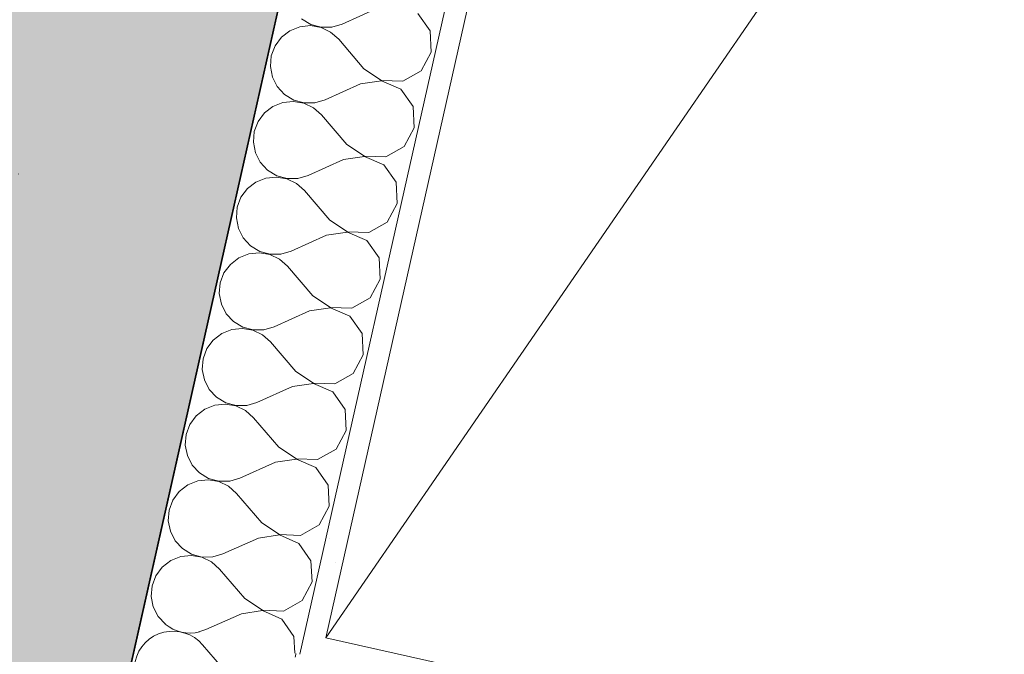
# Model space of a CAD drawing. Header units: millimetres. Extents: x -7218511 to -6645009, y 6003432 to 6221853.
# Tile 56 of 147: x -7182793 to -7181887, y 6149964 to 6150548. Entities that reach past the tile are written whole.
import ezdxf
from ezdxf.enums import TextEntityAlignment as Align

# ---------------------------------------------------------------- set-up
doc = ezdxf.new("R2010")
doc.units = ezdxf.units.MM
doc.header["$MEASUREMENT"] = 0
doc.linetypes.add('Штрихпунктирная', pattern=[670.277762, 352.777767, -176.388884, 0, -141.111112])
for name, color, linetype in [('АР-Стены_внешние_.АР', 7, 'Continuous'), ('АР-Стены_Перегородки_100_.АР', 7, 'Continuous'), ('АР-Чертеж-Оси_Осевые размеры.АР', 7, 'Continuous'), ('ИОС-Шахты и отверстия.АР', 7, 'Continuous')]:
    doc.layers.add(name, color=color, linetype=linetype)
for name, color, linetype, lineweight in [('АР-Стены_внешние_.АР_Ном._пера__1', 7, 'Continuous', 0), ('АР-Стены_Перегородки_100_.АР_Ном._пера__1', 7, 'Continuous', 15), ('АР-Чертеж-Оси_Осевые размеры.АР_Ном._пера__120', 7, 'Continuous', 0), ('ИОС-Шахты и отверстия.АР_Ном._пера__1', 7, 'Continuous', 0)]:
    doc.layers.add(name, color=color, linetype=linetype, lineweight=lineweight)
doc.styles.add('РЎР“Р•РќР•Р\xa0Р\x98Р\xa0_РЎРўР\x98Р›Р¬_4', font='GOTHIC.TTF')
pattern_1 = [(45, (-6566190.34, 6563027.8), (-111.369318, 111.369318), [0, -105, 0, -157.5]), (110, (-6565840.34, 6563027.8), (148.001588, 53.868173), [0, -77, 0, -133])]

# ---------------------------------------------------------------- blocks, each defined once
blk = doc.blocks.new('*X388', base_point=(-6566190.34, 6562677.79))
at = {"layer": 'АР-Стены_Перегородки_100_.АР_Ном._пера__1', "color": 7, "linetype": 'Continuous', "lineweight": 0}
for p, q in [((-7182601.72, 6149945.28), (-7182624.9, 6149972.45)), ((-7182604.85, 6149931.34), (-7182637.43, 6149916.69)), ((-7182637.38, 6149899.03), (-7182640.56, 6149902.75))]:
    blk.add_line(p, q, dxfattribs=at)
for centre, start, end in [((-7182652.07, 6149949.26), 40.47183, 167.34172), ((-7182636.42, 6150018.96), 230.41581, 284.26763), ((-7182652.07, 6149949.26), 167.34172, 294.21162), ((-7182574.55, 6149968.46), 347.82141, 353.56522), ((-7182574.55, 6149968.46), 220.47183, 256.86203), ((-7182590.21, 6149898.77), 77.82546, 114.21162), ((-7182667.73, 6149879.57), 40.47183, 167.34172), ((-7182667.73, 6149879.57), 167.34172, 212.00111)]:
    blk.add_arc(centre, 35.71, start, end, dxfattribs=at)
blk = doc.blocks.new('*X389', base_point=(-6566190.34, 6562677.79))
at = {"layer": 'АР-Стены_Перегородки_100_.АР_Ном._пера__1', "color": 7, "linetype": 'Continuous', "lineweight": 0}
for p, q in [((-7182463.98, 6150558.57), (-7182496.55, 6150543.92)), ((-7182533.78, 6150548.83), (-7182525.36, 6150543.71)), ((-7182415.58, 6150537.66), (-7182426.75, 6150553.66)), ((-7182544.58, 6150537.81), (-7182552.38, 6150531.78)), ((-7182535.44, 6150541.47), (-7182544.58, 6150537.81)), ((-7182525.64, 6150542.5), (-7182535.44, 6150541.47)), ((-7182515.93, 6150540.81), (-7182525.64, 6150542.5)), ((-7182525.36, 6150543.71), (-7182515.87, 6150541.09)), ((-7182507.05, 6150536.53), (-7182515.93, 6150540.81)), ((-7182515.87, 6150541.09), (-7182506.01, 6150541.16)), ((-7182499.68, 6150529.98), (-7182507.05, 6150536.53)), ((-7182506.01, 6150541.16), (-7182496.55, 6150543.92)), ((-7182414.49, 6150518.17), (-7182415.58, 6150537.66)), ((-7182552.38, 6150531.78), (-7182558.23, 6150523.85)), ((-7182476.5, 6150502.82), (-7182499.68, 6150529.98)), ((-7182558.23, 6150523.85), (-7182561.7, 6150514.63)), ((-7182561.7, 6150514.63), (-7182562.51, 6150504.81)), ((-7182423.81, 6150501.02), (-7182414.49, 6150518.17)), ((-7182562.51, 6150504.81), (-7182560.61, 6150495.14)), ((-7182476.5, 6150502.82), (-7182460.26, 6150491.99)), ((-7182440.75, 6150491.33), (-7182423.81, 6150501.02)), ((-7182560.61, 6150495.14), (-7182556.14, 6150486.36)), ((-7182460.32, 6150491.71), (-7182479.63, 6150488.88)), ((-7182442.4, 6150483.97), (-7182460.32, 6150491.71)), ((-7182460.26, 6150491.99), (-7182440.75, 6150491.33)), ((-7182556.14, 6150486.36), (-7182549.44, 6150479.14)), ((-7182479.63, 6150488.88), (-7182512.21, 6150474.23)), ((-7182431.23, 6150467.97), (-7182442.4, 6150483.97)), ((-7182549.44, 6150479.14), (-7182541.02, 6150474.02)), ((-7182541.02, 6150474.02), (-7182531.52, 6150471.4)), ((-7182521.66, 6150471.47), (-7182512.21, 6150474.23)), ((-7182560.24, 6150468.11), (-7182568.03, 6150462.09)), ((-7182551.09, 6150471.78), (-7182560.24, 6150468.11)), ((-7182541.29, 6150472.8), (-7182551.09, 6150471.78)), ((-7182531.58, 6150471.11), (-7182541.29, 6150472.8)), ((-7182522.71, 6150466.83), (-7182531.58, 6150471.11)), ((-7182531.52, 6150471.4), (-7182521.66, 6150471.47)), ((-7182515.34, 6150460.29), (-7182522.71, 6150466.83)), ((-7182430.14, 6150448.48), (-7182431.23, 6150467.97)), ((-7182568.03, 6150462.09), (-7182573.89, 6150454.16)), ((-7182492.16, 6150433.12), (-7182515.34, 6150460.29)), ((-7182573.89, 6150454.16), (-7182577.35, 6150444.94)), ((-7182439.46, 6150431.33), (-7182430.14, 6150448.48)), ((-7182577.35, 6150444.94), (-7182578.16, 6150435.12)), ((-7182578.16, 6150435.12), (-7182576.26, 6150425.45)), ((-7182492.16, 6150433.12), (-7182475.91, 6150422.3)), ((-7182456.4, 6150421.64), (-7182439.46, 6150431.33)), ((-7182576.26, 6150425.45), (-7182571.79, 6150416.67)), ((-7182495.29, 6150419.19), (-7182527.86, 6150404.54)), ((-7182475.97, 6150422.02), (-7182495.29, 6150419.19)), ((-7182458.06, 6150414.28), (-7182475.97, 6150422.02)), ((-7182475.91, 6150422.3), (-7182456.4, 6150421.64)), ((-7182571.79, 6150416.67), (-7182565.09, 6150409.44)), ((-7182446.88, 6150398.27), (-7182458.06, 6150414.28)), ((-7182566.74, 6150402.09), (-7182575.89, 6150398.42)), ((-7182556.94, 6150403.11), (-7182566.74, 6150402.09)), ((-7182565.09, 6150409.44), (-7182556.67, 6150404.33)), ((-7182547.23, 6150401.42), (-7182556.94, 6150403.11)), ((-7182556.67, 6150404.33), (-7182547.17, 6150401.7)), ((-7182538.36, 6150397.14), (-7182547.23, 6150401.42)), ((-7182547.17, 6150401.7), (-7182537.32, 6150401.78)), ((-7182537.32, 6150401.78), (-7182527.86, 6150404.54)), ((-7182583.69, 6150392.4), (-7182589.54, 6150384.47)), ((-7182575.89, 6150398.42), (-7182583.69, 6150392.4)), ((-7182530.99, 6150390.6), (-7182538.36, 6150397.14)), ((-7182445.79, 6150378.79), (-7182446.88, 6150398.27)), ((-7182589.54, 6150384.47), (-7182593, 6150375.24)), ((-7182507.81, 6150363.43), (-7182530.99, 6150390.6)), ((-7182593, 6150375.24), (-7182593.82, 6150365.42)), ((-7182455.11, 6150361.64), (-7182445.79, 6150378.79)), ((-7182593.82, 6150365.42), (-7182591.91, 6150355.76)), ((-7182591.91, 6150355.76), (-7182587.44, 6150346.98)), ((-7182507.81, 6150363.43), (-7182491.56, 6150352.61)), ((-7182472.06, 6150351.94), (-7182455.11, 6150361.64)), ((-7182587.44, 6150346.98), (-7182580.74, 6150339.75)), ((-7182510.94, 6150349.49), (-7182543.51, 6150334.85)), ((-7182491.63, 6150352.33), (-7182510.94, 6150349.49)), ((-7182473.71, 6150344.59), (-7182491.63, 6150352.33)), ((-7182491.56, 6150352.61), (-7182472.06, 6150351.94)), ((-7182580.74, 6150339.75), (-7182572.32, 6150334.63)), ((-7182462.54, 6150328.58), (-7182473.71, 6150344.59)), ((-7182591.54, 6150328.73), (-7182599.34, 6150322.7)), ((-7182582.39, 6150332.39), (-7182591.54, 6150328.73)), ((-7182572.59, 6150333.42), (-7182582.39, 6150332.39)), ((-7182562.89, 6150331.73), (-7182572.59, 6150333.42)), ((-7182572.32, 6150334.63), (-7182562.82, 6150332.01)), ((-7182554.01, 6150327.45), (-7182562.89, 6150331.73)), ((-7182562.82, 6150332.01), (-7182552.97, 6150332.08)), ((-7182552.97, 6150332.08), (-7182543.51, 6150334.85)), ((-7182461.45, 6150309.09), (-7182462.54, 6150328.58)), ((-7182599.34, 6150322.7), (-7182605.19, 6150314.78)), ((-7182546.64, 6150320.91), (-7182554.01, 6150327.45)), ((-7182523.46, 6150293.74), (-7182546.64, 6150320.91)), ((-7182605.19, 6150314.78), (-7182608.66, 6150305.55)), ((-7182608.66, 6150305.55), (-7182609.47, 6150295.73)), ((-7182470.76, 6150291.94), (-7182461.45, 6150309.09)), ((-7182609.47, 6150295.73), (-7182607.57, 6150286.06)), ((-7182523.46, 6150293.74), (-7182507.22, 6150282.92)), ((-7182487.71, 6150282.25), (-7182470.76, 6150291.94)), ((-7182607.57, 6150286.06), (-7182603.1, 6150277.28)), ((-7182507.22, 6150282.92), (-7182487.71, 6150282.25)), ((-7182603.1, 6150277.28), (-7182596.39, 6150270.06)), ((-7182526.59, 6150279.8), (-7182559.16, 6150265.15)), ((-7182507.28, 6150282.64), (-7182526.59, 6150279.8)), ((-7182489.36, 6150274.89), (-7182507.28, 6150282.64)), ((-7182478.19, 6150258.89), (-7182489.36, 6150274.89)), ((-7182596.39, 6150270.06), (-7182587.97, 6150264.94)), ((-7182587.97, 6150264.94), (-7182578.48, 6150262.32)), ((-7182568.62, 6150262.39), (-7182559.16, 6150265.15)), ((-7182607.19, 6150259.04), (-7182614.99, 6150253.01)), ((-7182598.05, 6150262.7), (-7182607.19, 6150259.04)), ((-7182588.25, 6150263.73), (-7182598.05, 6150262.7)), ((-7182578.54, 6150262.04), (-7182588.25, 6150263.73)), ((-7182569.66, 6150257.76), (-7182578.54, 6150262.04)), ((-7182578.48, 6150262.32), (-7182568.62, 6150262.39)), ((-7182562.29, 6150251.22), (-7182569.66, 6150257.76)), ((-7182477.1, 6150239.4), (-7182478.19, 6150258.89)), ((-7182614.99, 6150253.01), (-7182620.84, 6150245.08)), ((-7182539.11, 6150224.05), (-7182562.29, 6150251.22)), ((-7182620.84, 6150245.08), (-7182624.31, 6150235.86)), ((-7182486.42, 6150222.25), (-7182477.1, 6150239.4)), ((-7182624.31, 6150235.86), (-7182625.12, 6150226.04)), ((-7182625.12, 6150226.04), (-7182623.22, 6150216.37)), ((-7182539.11, 6150224.05), (-7182522.87, 6150213.22)), ((-7182503.36, 6150212.56), (-7182486.42, 6150222.25)), ((-7182623.22, 6150216.37), (-7182618.75, 6150207.59)), ((-7182522.93, 6150212.94), (-7182542.24, 6150210.11)), ((-7182505.01, 6150205.2), (-7182522.93, 6150212.94)), ((-7182522.87, 6150213.22), (-7182503.36, 6150212.56)), ((-7182618.75, 6150207.59), (-7182612.05, 6150200.37)), ((-7182542.24, 6150210.11), (-7182574.82, 6150195.46)), ((-7182493.84, 6150189.2), (-7182505.01, 6150205.2)), ((-7182613.7, 6150193.01), (-7182622.85, 6150189.34)), ((-7182603.9, 6150194.03), (-7182613.7, 6150193.01)), ((-7182612.05, 6150200.37), (-7182603.63, 6150195.25)), ((-7182594.19, 6150192.34), (-7182603.9, 6150194.03)), ((-7182603.63, 6150195.25), (-7182594.13, 6150192.63)), ((-7182585.32, 6150188.06), (-7182594.19, 6150192.34)), ((-7182594.13, 6150192.63), (-7182584.27, 6150192.7)), ((-7182584.27, 6150192.7), (-7182574.82, 6150195.46)), ((-7182630.64, 6150183.32), (-7182636.5, 6150175.39)), ((-7182622.85, 6150189.34), (-7182630.64, 6150183.32)), ((-7182577.95, 6150181.52), (-7182585.32, 6150188.06)), ((-7182492.75, 6150169.71), (-7182493.84, 6150189.2)), ((-7182636.5, 6150175.39), (-7182639.96, 6150166.17)), ((-7182554.77, 6150154.35), (-7182577.95, 6150181.52)), ((-7182639.96, 6150166.17), (-7182640.77, 6150156.35)), ((-7182502.07, 6150152.56), (-7182492.75, 6150169.71)), ((-7182640.77, 6150156.35), (-7182638.87, 6150146.68)), ((-7182554.77, 6150154.35), (-7182538.52, 6150143.53)), ((-7182519.01, 6150142.87), (-7182502.07, 6150152.56)), ((-7182638.87, 6150146.68), (-7182634.4, 6150137.9)), ((-7182557.9, 6150140.42), (-7182590.47, 6150125.77)), ((-7182538.58, 6150143.25), (-7182557.9, 6150140.42)), ((-7182520.67, 6150135.51), (-7182538.58, 6150143.25)), ((-7182538.52, 6150143.53), (-7182519.01, 6150142.87)), ((-7182634.4, 6150137.9), (-7182627.7, 6150130.67)), ((-7182627.7, 6150130.67), (-7182619.28, 6150125.56)), ((-7182509.49, 6150119.5), (-7182520.67, 6150135.51)), ((-7182629.35, 6150123.32), (-7182638.5, 6150119.65)), ((-7182619.55, 6150124.34), (-7182629.35, 6150123.32)), ((-7182609.84, 6150122.65), (-7182619.55, 6150124.34)), ((-7182619.28, 6150125.56), (-7182609.78, 6150122.93)), ((-7182600.97, 6150118.37), (-7182609.84, 6150122.65)), ((-7182609.78, 6150122.93), (-7182599.93, 6150123.01)), ((-7182599.93, 6150123.01), (-7182590.47, 6150125.77)), ((-7182646.3, 6150113.63), (-7182652.15, 6150105.7)), ((-7182638.5, 6150119.65), (-7182646.3, 6150113.63)), ((-7182593.6, 6150111.83), (-7182600.97, 6150118.37)), ((-7182570.42, 6150084.66), (-7182593.6, 6150111.83)), ((-7182508.4, 6150100.02), (-7182509.49, 6150119.5)), ((-7182652.15, 6150105.7), (-7182655.61, 6150096.48)), ((-7182655.61, 6150096.48), (-7182656.43, 6150086.65)), ((-7182517.72, 6150082.87), (-7182508.4, 6150100.02)), ((-7182656.43, 6150086.65), (-7182654.52, 6150076.99)), ((-7182570.42, 6150084.66), (-7182554.17, 6150073.84)), ((-7182654.52, 6150076.99), (-7182650.05, 6150068.21)), ((-7182534.67, 6150073.18), (-7182517.72, 6150082.87)), ((-7182650.05, 6150068.21), (-7182643.35, 6150060.98)), ((-7182573.55, 6150070.72), (-7182606.12, 6150056.08)), ((-7182554.24, 6150073.56), (-7182573.55, 6150070.72)), ((-7182536.32, 6150065.82), (-7182554.24, 6150073.56)), ((-7182554.17, 6150073.84), (-7182534.67, 6150073.18)), ((-7182525.15, 6150049.81), (-7182536.32, 6150065.82)), ((-7182643.35, 6150060.98), (-7182634.93, 6150055.86)), ((-7182654.15, 6150049.96), (-7182661.95, 6150043.93)), ((-7182645, 6150053.62), (-7182654.15, 6150049.96)), ((-7182635.2, 6150054.65), (-7182645, 6150053.62)), ((-7182625.5, 6150052.96), (-7182635.2, 6150054.65)), ((-7182634.93, 6150055.86), (-7182625.43, 6150053.24)), ((-7182616.62, 6150048.68), (-7182625.5, 6150052.96)), ((-7182625.43, 6150053.24), (-7182615.58, 6150053.31)), ((-7182609.25, 6150042.14), (-7182616.62, 6150048.68)), ((-7182615.58, 6150053.31), (-7182606.12, 6150056.08)), ((-7182524.06, 6150030.32), (-7182525.15, 6150049.81)), ((-7182661.95, 6150043.93), (-7182667.8, 6150036.01)), ((-7182586.07, 6150014.97), (-7182609.25, 6150042.14)), ((-7182667.8, 6150036.01), (-7182671.27, 6150026.78)), ((-7182533.37, 6150013.17), (-7182524.06, 6150030.32)), ((-7182671.27, 6150026.78), (-7182672.08, 6150016.96)), ((-7182672.08, 6150016.96), (-7182670.18, 6150007.29)), ((-7182586.07, 6150014.97), (-7182569.83, 6150004.15)), ((-7182550.32, 6150003.48), (-7182533.37, 6150013.17)), ((-7182670.18, 6150007.29), (-7182665.71, 6149998.51)), ((-7182569.89, 6150003.87), (-7182589.2, 6150001.03)), ((-7182551.97, 6149996.13), (-7182569.89, 6150003.87)), ((-7182569.83, 6150004.15), (-7182550.32, 6150003.48)), ((-7182665.71, 6149998.51), (-7182659.13, 6149991.42)), ((-7182589.2, 6150001.03), (-7182621.77, 6149986.38)), ((-7182540.8, 6149980.12), (-7182551.97, 6149996.13)), ((-7182628.26, 6149984.49), (-7182621.77, 6149986.38)), ((-7182539.93, 6149964.65), (-7182540.8, 6149980.12))]:
    blk.add_line(p, q, dxfattribs=at)
blk = doc.blocks.new('Стена_198_3', base_point=(-7182276.56, 6151458.24))
at = {"layer": 'АР-Стены_Перегородки_100_.АР', "linetype": 'Continuous', "lineweight": 0, "true_color": 0x000000}
h = blk.add_hatch(dxfattribs=at)
h.set_pattern_fill('ШТУКАТУРКА__ГИПС_01_0003', color=18, style=0, pattern_type=2)
h.set_pattern_definition(pattern_1)
h.paths.add_polyline_path([(-7182224.2, 6151349.12), (-7182530.99, 6149983.14), (-7182511.48, 6149978.76), (-7182204.69, 6151344.73)])
h = blk.add_hatch(dxfattribs=at)
h.set_pattern_fill('ШТУКАТУРКА__ГИПС_01_0003', color=18, style=0, pattern_type=2)
h.set_pattern_definition(pattern_1)
h.paths.add_polyline_path([(-7182535.38, 6149963.63), (-7182511.48, 6149978.76), (-7182530.99, 6149983.14)])
h = blk.add_hatch(dxfattribs=at)
h.set_pattern_fill('ШТУКАТУРКА__ГИПС_01_0003', color=18, style=0, pattern_type=2)
h.set_pattern_definition(pattern_1)
h.paths.add_polyline_path([(-7182511.48, 6149978.76), (-7182535.38, 6149963.63), (-7182515.86, 6149959.24)])
at = {"layer": 'АР-Стены_Перегородки_100_.АР_Ном._пера__1', "color": 7, "linetype": 'Continuous', "lineweight": 0}
blk.add_line((-7182535.38, 6149963.63), (-7182224.2, 6151349.12), dxfattribs=at)
at = {"layer": 'АР-Стены_Перегородки_100_.АР_Ном._пера__1', "color": 7, "linetype": 'Continuous', "lineweight": 0, "flags": 128}
for points in [[(-7182366.17, 6151401.5), (-7182714.6, 6149850.14)], [(-7182511.48, 6149978.76), (-7182204.69, 6151344.73)]]:
    blk.add_lwpolyline(points, dxfattribs=at)
at = {"layer": 'АР-Стены_Перегородки_100_.АР', "color": 7, "lineweight": 0}
for name in ['*X389', '*X388']:
    blk.add_blockref(name, (-6566190.34, 6562677.79), dxfattribs=at)
blk = doc.blocks.new('Стена_199_3', base_point=(-7182641.42, 6149833.71))
at = {"layer": 'АР-Стены_Перегородки_100_.АР', "linetype": 'Continuous', "lineweight": 0, "true_color": 0x000000}
h = blk.add_hatch(dxfattribs=at)
h.set_pattern_fill('ШТУКАТУРКА__ГИПС_01_0003', color=18, style=0, pattern_type=2)
h.set_pattern_definition(pattern_1)
h.paths.add_polyline_path([(-7182515.86, 6149959.24), (-7179777.41, 6149344.2), (-7179773.03, 6149363.72), (-7182511.48, 6149978.76)])
at = {"layer": 'АР-Стены_Перегородки_100_.АР_Ном._пера__1', "color": 7, "linetype": 'Continuous', "lineweight": 0, "flags": 128}
blk.add_lwpolyline([(-7179773.03, 6149363.72), (-7182511.48, 6149978.76)], dxfattribs=at)
blk = doc.blocks.new('Стандартный Маркер Сетки[4]_3', base_point=(-7182312.13, 6152552))
at = {"layer": 'АР-Чертеж-Оси_Осевые размеры.АР_Ном._пера__120', "color": 7, "linetype": 'Штрихпунктирная', "lineweight": 0}
blk.add_line((-7182531.27, 6151576.31), (-7187093.77, 6131261.91), dxfattribs=at)
at = {"layer": 'АР-Чертеж-Оси_Осевые размеры.АР_Ном._пера__120', "color": 7, "lineweight": 0, "style": 'РЎР“Р•РќР•Р\xa0Р\x98Р\xa0_РЎРўР\x98Р›Р¬_4'}
blk.add_attdef('AC_MarkerText_1', text='', height=350, rotation=347.34172, dxfattribs=at).set_placement((-7187352.55, 6129979.45), align=Align.TOP_CENTER)
blk = doc.blocks.new('Стандартный Маркер Сетки[18]_3', base_point=(-7182312.13, 6152552))
at = {"layer": 'АР-Чертеж-Оси_Осевые размеры.АР_Ном._пера__120', "color": 7, "linetype": 'Штрихпунктирная', "lineweight": 0}
blk.add_line((-7182531.27, 6151576.31), (-7187093.77, 6131261.91), dxfattribs=at)
at = {"layer": 'АР-Чертеж-Оси_Осевые размеры.АР_Ном._пера__120', "color": 7, "lineweight": 0, "style": 'РЎР“Р•РќР•Р\xa0Р\x98Р\xa0_РЎРўР\x98Р›Р¬_4'}
blk.add_attdef('AC_MarkerText_1', text='', height=350, rotation=347.34172, dxfattribs=at).set_placement((-7187352.55, 6129979.45), align=Align.TOP_CENTER)
blk = doc.blocks.new('Стандартный Маркер Сетки[19]_3', base_point=(-7182312.13, 6152552))
at = {"layer": 'АР-Чертеж-Оси_Осевые размеры.АР_Ном._пера__120', "color": 7, "linetype": 'Штрихпунктирная', "lineweight": 0}
blk.add_line((-7182531.27, 6151576.31), (-7187093.77, 6131261.91), dxfattribs=at)
at = {"layer": 'АР-Чертеж-Оси_Осевые размеры.АР_Ном._пера__120', "color": 7, "lineweight": 0, "style": 'РЎР“Р•РќР•Р\xa0Р\x98Р\xa0_РЎРўР\x98Р›Р¬_4'}
blk.add_attdef('AC_MarkerText_1', text='', height=350, rotation=347.34172, dxfattribs=at).set_placement((-7187352.55, 6129979.45), align=Align.TOP_CENTER)
blk = doc.blocks.new('Стандартный Маркер Сетки[20]_3', base_point=(-7182312.13, 6152552))
at = {"layer": 'АР-Чертеж-Оси_Осевые размеры.АР_Ном._пера__120', "color": 7, "linetype": 'Штрихпунктирная', "lineweight": 0}
blk.add_line((-7182531.27, 6151576.31), (-7187093.77, 6131261.91), dxfattribs=at)
at = {"layer": 'АР-Чертеж-Оси_Осевые размеры.АР_Ном._пера__120', "color": 7, "lineweight": 0, "style": 'РЎР“Р•РќР•Р\xa0Р\x98Р\xa0_РЎРўР\x98Р›Р¬_4'}
blk.add_attdef('AC_MarkerText_1', text='', height=350, rotation=347.34172, dxfattribs=at).set_placement((-7187352.55, 6129979.45), align=Align.TOP_CENTER)
blk = doc.blocks.new('Стандартный Маркер Сетки[33]_3', base_point=(-7182312.13, 6152552))
at = {"layer": 'АР-Чертеж-Оси_Осевые размеры.АР_Ном._пера__120', "color": 7, "linetype": 'Штрихпунктирная', "lineweight": 0}
blk.add_line((-7182531.27, 6151576.31), (-7187093.77, 6131261.91), dxfattribs=at)
at = {"layer": 'АР-Чертеж-Оси_Осевые размеры.АР_Ном._пера__120', "color": 7, "lineweight": 0, "style": 'РЎР“Р•РќР•Р\xa0Р\x98Р\xa0_РЎРўР\x98Р›Р¬_4'}
blk.add_attdef('AC_MarkerText_1', text='', height=350, rotation=347.34172, dxfattribs=at).set_placement((-7187352.55, 6129979.45), align=Align.TOP_CENTER)
blk = doc.blocks.new('Стандартный Маркер Сетки[47]_3', base_point=(-7182312.13, 6152552))
at = {"layer": 'АР-Чертеж-Оси_Осевые размеры.АР_Ном._пера__120', "color": 7, "linetype": 'Штрихпунктирная', "lineweight": 0}
blk.add_line((-7182531.27, 6151576.31), (-7187093.77, 6131261.91), dxfattribs=at)
at = {"layer": 'АР-Чертеж-Оси_Осевые размеры.АР_Ном._пера__120', "color": 7, "lineweight": 0, "style": 'РЎР“Р•РќР•Р\xa0Р\x98Р\xa0_РЎРўР\x98Р›Р¬_4'}
blk.add_attdef('AC_MarkerText_1', text='', height=350, rotation=347.34172, dxfattribs=at).set_placement((-7187352.55, 6129979.45), align=Align.TOP_CENTER)
blk = doc.blocks.new('Стандартный Маркер Сетки[48]_3', base_point=(-7182312.13, 6152552))
at = {"layer": 'АР-Чертеж-Оси_Осевые размеры.АР_Ном._пера__120', "color": 7, "linetype": 'Штрихпунктирная', "lineweight": 0}
blk.add_line((-7182531.27, 6151576.31), (-7187093.77, 6131261.91), dxfattribs=at)
at = {"layer": 'АР-Чертеж-Оси_Осевые размеры.АР_Ном._пера__120', "color": 7, "lineweight": 0, "style": 'РЎР“Р•РќР•Р\xa0Р\x98Р\xa0_РЎРўР\x98Р›Р¬_4'}
blk.add_attdef('AC_MarkerText_1', text='', height=350, rotation=347.34172, dxfattribs=at).set_placement((-7187352.55, 6129979.45), align=Align.TOP_CENTER)
blk = doc.blocks.new('Стандартный Маркер Сетки[49]_3', base_point=(-7182312.13, 6152552))
at = {"layer": 'АР-Чертеж-Оси_Осевые размеры.АР_Ном._пера__120', "color": 7, "linetype": 'Штрихпунктирная', "lineweight": 0}
blk.add_line((-7182531.27, 6151576.31), (-7187093.77, 6131261.91), dxfattribs=at)
at = {"layer": 'АР-Чертеж-Оси_Осевые размеры.АР_Ном._пера__120', "color": 7, "lineweight": 0, "style": 'РЎР“Р•РќР•Р\xa0Р\x98Р\xa0_РЎРўР\x98Р›Р¬_4'}
blk.add_attdef('AC_MarkerText_1', text='', height=350, rotation=347.34172, dxfattribs=at).set_placement((-7187352.55, 6129979.45), align=Align.TOP_CENTER)
blk = doc.blocks.new('Стена_252_3', base_point=(-7185730.89, 6136988.29))
at = {"layer": 'АР-Стены_внешние_.АР', "linetype": 'Continuous', "lineweight": 0, "true_color": 0x000000}
h = blk.add_hatch(dxfattribs=at)
h.set_pattern_fill('ЖЕЛЕЗОБЕТОН__PROJECT__0003', color=18, style=0, pattern_type=2)
h.set_pattern_definition([(45, (-6566190.34, 6562677.8), (-84.852814, 84.852814), []), (45, (-6566232.77, 6562720.22), (-84.852814, 84.852814), [90, -30, 0, -30])])
h.paths.add_polyline_path([(-7185618.32, 6136962.95), (-7185604.55, 6136980.36), (-7182332.77, 6151547.74), (-7182576.7, 6151602.52), (-7185852.84, 6137015.73)])
at = {"layer": 'АР-Стены_внешние_.АР_Ном._пера__1', "color": 7, "linetype": 'Continuous', "lineweight": 30, "flags": 128}
blk.add_lwpolyline([(-7185604.55, 6136980.36), (-7182288.95, 6151742.85)], dxfattribs=at)
blk = doc.blocks.new('Символ Проема в Полу 21[85]_3', base_point=(-7182511.48, 6149978.76))
at = {"layer": 'ИОС-Шахты и отверстия.АР_Ном._пера__1', "color": 7, "linetype": 'Continuous', "lineweight": 0, "flags": 128}
for points in [[(-7182511.48, 6149978.76), (-7182204.69, 6151344.72), (-7179466.24, 6150729.68), (-7181901.71, 6150866.22)], [(-7181901.71, 6150866.22), (-7179466.24, 6150729.68), (-7179773.02, 6149363.72), (-7182511.48, 6149978.76)]]:
    blk.add_lwpolyline(points, close=True, dxfattribs=at)

msp = doc.modelspace()

# ---------------------------------------------------------------- block references
at = {"layer": 'АР-Стены_внешние_.АР', "color": 7, "lineweight": 0}
msp.add_blockref('Стена_252_3', (-7185730.89, 6136988.29), dxfattribs=at)
at = {"layer": 'АР-Стены_Перегородки_100_.АР', "color": 7, "lineweight": 0}
for name, p in [('Стена_198_3', (-7182276.56, 6151458.24)), ('Стена_199_3', (-7182641.42, 6149833.71))]:
    msp.add_blockref(name, p, dxfattribs=at)
at = {"layer": 'АР-Чертеж-Оси_Осевые размеры.АР', "color": 8, "linetype": 'Continuous', "lineweight": 15}
for name in ['Стандартный Маркер Сетки[4]_3', 'Стандартный Маркер Сетки[18]_3', 'Стандартный Маркер Сетки[19]_3', 'Стандартный Маркер Сетки[20]_3', 'Стандартный Маркер Сетки[33]_3', 'Стандартный Маркер Сетки[47]_3', 'Стандартный Маркер Сетки[48]_3', 'Стандартный Маркер Сетки[49]_3']:
    msp.add_blockref(name, (-7182312.13, 6152552), dxfattribs=at)
at = {"layer": 'ИОС-Шахты и отверстия.АР', "color": 7, "linetype": 'Continuous', "lineweight": 0}
msp.add_blockref('Символ Проема в Полу 21[85]_3', (-7182511.48, 6149978.76), dxfattribs=at)

doc.saveas('drawing.dxf')
